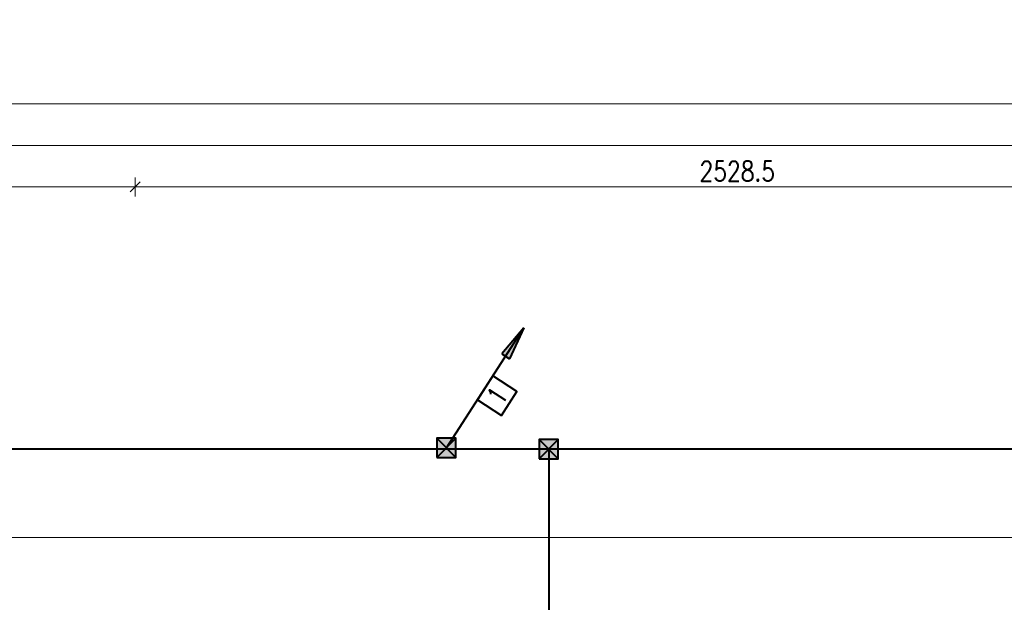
# Model space of a CAD drawing. Header units: millimetres. Extents: x -7955266 to 72030, y -46136 to 9299934.
# Tile 193 of 203: x -5026705 to -5006032, y 6631232 to 6643470. Entities that reach past the tile are written whole.
import ezdxf
from ezdxf.enums import TextEntityAlignment as Align

# ---------------------------------------------------------------- set-up
doc = ezdxf.new("R2010")
doc.units = ezdxf.units.MM
doc.header["$LTSCALE"] = 10
for name, color, linetype, lineweight in [('!XREF', 8, 'Continuous', 5), ('IE_ATRYBUTY_ BLOCK_1', 7, 'Continuous', 25), ('IE_ATRYBUTY_ BLOCK_2', 7, 'Continuous', 18), ('IE_zwody', 140, 'Continuous', 40), ('XREF_E_PRZ24002_rzut dachu$0$0-DACH-ISTN', 8, 'Continuous', 5), ('XREF_E_PRZ24002_rzut dachu$0$DO-HALA-WYMIAR', 8, 'Continuous', 5)]:
    doc.layers.add(name, color=color, linetype=linetype, lineweight=lineweight)
doc.styles.add('ROMANS', font='romans.shx', dxfattribs={"width": 0.8})
doc.styles.add('XREF_E_PRZ24002_rzut dachu$0$CP_ATTR', font='ROMANS.SHX')
doc.styles.add('XREF_E_PRZ24002_rzut dachu$0$ROMANS', font='romans.shx', dxfattribs={"width": 0.8})
doc.dimstyles.new('XREF_E_PRZ24002_rzut dachu$0$STANDARD', dxfattribs={"dimscale": 1.4, "dimtxt": 21, "dimasz": 0.5, "dimexe": 0.2, "dimexo": 0.1, "dimgap": 6, "dimtad": 1, "dimdec": 1, "dimrnd": 0.5, "dimzin": 12, "dimdsep": 46, "dimtxsty": 'XREF_E_PRZ24002_rzut dachu$0$ROMANS', "dimblk1": 'XREF_E_PRZ24002_rzut dachu$0$Q', "dimblk2": 'XREF_E_PRZ24002_rzut dachu$0$Q', "dimsah": 1, "dimcen": 0.5, "dimse1": 1, "dimse2": 1, "dimclrd": 8, "dimclre": 8, "dimclrt": 7, "dimadec": 0, "dimazin": 0, "dimtfac": 1, "dimtdec": 1, "dimtix": 1, "dimtmove": 2, "dimatfit": 3, "dimldrblk": 'XREF_E_PRZ24002_rzut dachu$0$Q', "dimfxl": 1, "dimtolj": 1, "dimtzin": 12, "dimarcsym": 0})

# ---------------------------------------------------------------- blocks, each defined once
blk = doc.blocks.new('XREF_E_PRZ24002_rzut dachu$0$Q')
for p, q in [((10.6, 10.6), (-10.6, -10.6)), ((0, 20), (0, -20))]:
    blk.add_line(p, q)
blk = doc.blocks.new('*D256')
at = {"layer": 'XREF_E_PRZ24002_rzut dachu$0$DO-HALA-WYMIAR', "color": 8, "lineweight": -2, "transparency": 16777216}
blk.add_line((-268480.7, 269001.4), (-258174.2, 269001.4), dxfattribs=at)
at = {"layer": 'XREF_E_PRZ24002_rzut dachu$0$DO-HALA-WYMIAR', "color": 8, "linetype": 'ByBlock', "lineweight": -2, "transparency": 16777216, "rotation": 180}
blk.add_blockref('XREF_E_PRZ24002_rzut dachu$0$Q', (-268481.7, 269001.4), dxfattribs=at)
at = {"layer": 'XREF_E_PRZ24002_rzut dachu$0$DO-HALA-WYMIAR', "color": 8, "linetype": 'ByBlock', "lineweight": -2, "transparency": 16777216}
blk.add_blockref('XREF_E_PRZ24002_rzut dachu$0$Q', (-258173.2, 269001.4), dxfattribs=at)
at = {"layer": 'XREF_E_PRZ24002_rzut dachu$0$DO-HALA-WYMIAR', "color": 7, "transparency": 16777216, "insert": (-263327.4, 269034.4), "char_height": 42, "attachment_point": 5, "style": 'XREF_E_PRZ24002_rzut dachu$0$ROMANS'}
blk.add_mtext('\\A1;10308.5', dxfattribs=at)
blk = doc.blocks.new('*D257')
at = {"layer": 'XREF_E_PRZ24002_rzut dachu$0$DO-HALA-WYMIAR', "color": 8, "lineweight": -2, "transparency": 16777216}
blk.add_line((-260739.7, 268914.3), (-263237.7, 268914.3), dxfattribs=at)
at = {"layer": 'XREF_E_PRZ24002_rzut dachu$0$DO-HALA-WYMIAR', "color": 8, "linetype": 'ByBlock', "lineweight": -2, "transparency": 16777216, "rotation": 180}
blk.add_blockref('XREF_E_PRZ24002_rzut dachu$0$Q', (-263238.7, 268914.3), dxfattribs=at)
at = {"layer": 'XREF_E_PRZ24002_rzut dachu$0$DO-HALA-WYMIAR', "color": 8, "linetype": 'ByBlock', "lineweight": -2, "transparency": 16777216}
blk.add_blockref('XREF_E_PRZ24002_rzut dachu$0$Q', (-260738.7, 268914.3), dxfattribs=at)
at = {"layer": 'XREF_E_PRZ24002_rzut dachu$0$DO-HALA-WYMIAR', "color": 7, "transparency": 16777216, "insert": (-261988.7, 268947.3), "char_height": 42, "attachment_point": 5, "style": 'XREF_E_PRZ24002_rzut dachu$0$ROMANS'}
blk.add_mtext('\\A1;2500', dxfattribs=at)
blk = doc.blocks.new('*D258')
at = {"layer": 'XREF_E_PRZ24002_rzut dachu$0$DO-HALA-WYMIAR', "color": 8, "lineweight": -2, "transparency": 16777216}
blk.add_line((-260737.7, 268914.3), (-258211.2, 268914.3), dxfattribs=at)
at = {"layer": 'XREF_E_PRZ24002_rzut dachu$0$DO-HALA-WYMIAR', "color": 8, "linetype": 'ByBlock', "lineweight": -2, "transparency": 16777216, "rotation": 180}
blk.add_blockref('XREF_E_PRZ24002_rzut dachu$0$Q', (-260738.7, 268914.3), dxfattribs=at)
at = {"layer": 'XREF_E_PRZ24002_rzut dachu$0$DO-HALA-WYMIAR', "color": 8, "linetype": 'ByBlock', "lineweight": -2, "transparency": 16777216}
blk.add_blockref('XREF_E_PRZ24002_rzut dachu$0$Q', (-258210.2, 268914.3), dxfattribs=at)
at = {"layer": 'XREF_E_PRZ24002_rzut dachu$0$DO-HALA-WYMIAR', "color": 7, "transparency": 16777216, "insert": (-259474.4, 268947.3), "char_height": 42, "attachment_point": 5, "style": 'XREF_E_PRZ24002_rzut dachu$0$ROMANS'}
blk.add_mtext('\\A1;2528.5', dxfattribs=at)
blk = doc.blocks.new('*D271')
at = {"layer": 'XREF_E_PRZ24002_rzut dachu$0$DO-HALA-WYMIAR', "color": 8, "lineweight": -2, "transparency": 16777216}
blk.add_line((-268497.7, 268178), (-258214.2, 268178), dxfattribs=at)
at = {"layer": 'XREF_E_PRZ24002_rzut dachu$0$DO-HALA-WYMIAR', "color": 8, "linetype": 'ByBlock', "lineweight": -2, "transparency": 16777216, "rotation": 180}
blk.add_blockref('XREF_E_PRZ24002_rzut dachu$0$Q', (-268498.7, 268178), dxfattribs=at)
at = {"layer": 'XREF_E_PRZ24002_rzut dachu$0$DO-HALA-WYMIAR', "color": 8, "linetype": 'ByBlock', "lineweight": -2, "transparency": 16777216}
blk.add_blockref('XREF_E_PRZ24002_rzut dachu$0$Q', (-258213.2, 268178), dxfattribs=at)
at = {"layer": 'XREF_E_PRZ24002_rzut dachu$0$DO-HALA-WYMIAR', "color": 7, "transparency": 16777216, "insert": (-263355.9, 268211), "char_height": 42, "attachment_point": 5, "style": 'XREF_E_PRZ24002_rzut dachu$0$ROMANS'}
blk.add_mtext('\\A1;10285.5', dxfattribs=at)
blk = doc.blocks.new('*D277')
at = {"layer": 'XREF_E_PRZ24002_rzut dachu$0$DO-HALA-WYMIAR', "color": 8, "lineweight": -2, "transparency": 16777216}
blk.add_line((-258174.2, 269088.5), (-276865.7, 269088.5), dxfattribs=at)
at = {"layer": 'XREF_E_PRZ24002_rzut dachu$0$DO-HALA-WYMIAR', "color": 8, "linetype": 'ByBlock', "lineweight": -2, "transparency": 16777216, "rotation": 180}
blk.add_blockref('XREF_E_PRZ24002_rzut dachu$0$Q', (-276866.7, 269088.5), dxfattribs=at)
at = {"layer": 'XREF_E_PRZ24002_rzut dachu$0$DO-HALA-WYMIAR', "color": 8, "linetype": 'ByBlock', "lineweight": -2, "transparency": 16777216}
blk.add_blockref('XREF_E_PRZ24002_rzut dachu$0$Q', (-258173.2, 269088.5), dxfattribs=at)
at = {"layer": 'XREF_E_PRZ24002_rzut dachu$0$DO-HALA-WYMIAR', "color": 7, "transparency": 16777216, "insert": (-267519.9, 269121.5), "char_height": 42, "attachment_point": 5, "style": 'XREF_E_PRZ24002_rzut dachu$0$ROMANS'}
blk.add_mtext('\\A1;18693.5', dxfattribs=at)
blk = doc.blocks.new('przewody_odprowadzajace')
h = blk.add_hatch(color=256)
h.dxf.hatch_style = 1
h.paths.add_polyline_path([(581, 987), (621, 962), (814, 1260)])
h.paths.add_polyline_path([(661, 936), (814, 1260), (621, 962)])
for p, q in [((0, 0), (814, 1260)), ((814, 1260), (581, 987)), ((814, 1260), (661, 936)), ((581, 987), (661, 936))]:
    blk.add_line(p, q)
blk.add_lwpolyline([(577, 341), (740, 593), (488, 756), (325, 504)], close=True)
at = {"layer": 'IE_ATRYBUTY_ BLOCK_1', "style": 'ROMANS', "width": 0.7, "flags": 8}
blk.add_attdef('TYP', text='', height=200, rotation=57.1551, dxfattribs=at).set_placement((533, 549), align=Align.MIDDLE_CENTER)
at = {"layer": 'IE_ATRYBUTY_ BLOCK_2', "style": 'ROMANS', "width": 0.6, "flags": 8}
for tag, p in [('OPIS1', (932, 919)), ('OPIS2', (932, 719))]:
    blk.add_attdef(tag, text='', height=150, dxfattribs=at).set_placement(p, align=Align.CENTER)
blk = doc.blocks.new('polaczenie_skrecane')
blk.add_hatch(color=256).paths.add_polyline_path([(-100, -100), (100, -100), (100, 100), (-100, 100)])
for p, q in [((100, -100), (-100, 100)), ((100, 100), (-100, -100))]:
    blk.add_line(p, q)
blk.add_lwpolyline([(-100, -100), (100, -100), (100, 100), (-100, 100)], close=True)
at = {"layer": 'IE_ATRYBUTY_ BLOCK_1', "style": 'ROMANS', "width": 0.7, "flags": 8}
blk.add_attdef('TYP', text='', height=200, dxfattribs=at).set_placement((0, 120), align=Align.CENTER)
at = {"layer": 'IE_ATRYBUTY_ BLOCK_2', "style": 'ROMANS', "width": 0.6, "flags": 8}
for tag, p in [('OPIS1', (0, -274)), ('OPIS2', (0, -474))]:
    blk.add_attdef(tag, text='', height=150, dxfattribs=at).set_placement(p, align=Align.CENTER)
blk = doc.blocks.new('XREF_E_PRZ24002_rzut dachu')
at = {"layer": 'XREF_E_PRZ24002_rzut dachu$0$0-DACH-ISTN', "linetype": 'ByBlock', "style": 'XREF_E_PRZ24002_rzut dachu$0$CP_ATTR', "flags": 9}
for tag, p, height, width in [('NAME', (-279644.05, 267204.19), 0.01, 3.078589), ('PRODUCER', (-279644.05, 267204.19), 0.01, 3.078589), ('PRODUCT-TYPE', (-279644.05, 267204.19), 0.01, 3.078589), ('ARTICLE', (-279644.05, 267204.19), 0.01, 3.078589), ('FLOW', (-279644.05, 267204.19), 0.01, 3.078589), ('OTHER', (-279644.05, 267204.19), 0.01, 3.078589), ('NAME', (-279398.18, 267206.19), 0.01, 2.430116), ('PRODUCER', (-279398.18, 267206.19), 0.01, 2.430116), ('PRODUCT-TYPE', (-279398.18, 267206.19), 0.01, 2.430116), ('ARTICLE', (-279398.18, 267206.19), 0.01, 2.430116), ('FLOW', (-279398.18, 267206.19), 0.01, 2.430116), ('OTHER', (-279398.18, 267206.19), 0.01, 2.430116), ('NAME', (-279880.82, 267079.33), 0.01, 0.520644), ('PRODUCER', (-279880.82, 267079.33), 0.01, 0.520644), ('PRODUCT-TYPE', (-279880.82, 267079.33), 0.01, 0.520644), ('ARTICLE', (-279880.82, 267079.33), 0.01, 0.520644), ('FLOW', (-279880.82, 267079.33), 0.01, 0.520644), ('OTHER', (-279880.82, 267079.33), 0.01, 0.520644), ('NAME', (-279828.75, 267079.33), 0.0001, 1), ('PRODUCER', (-279828.75, 267079.33), 0.0001, 1), ('PRODUCT-TYPE', (-279828.75, 267079.33), 0.0001, 1), ('ARTICLE', (-279828.75, 267079.33), 0.0001, 1), ('FLOW', (-279828.75, 267079.33), 0.0001, 1), ('OTHER', (-279828.75, 267079.33), 0.0001, 1), ('NAME', (-279558.18, 266590.11), 0.0001, 1), ('PRODUCER', (-279558.18, 266590.11), 0.0001, 1), ('PRODUCT-TYPE', (-279558.18, 266590.11), 0.0001, 1), ('ARTICLE', (-279558.18, 266590.11), 0.0001, 1), ('FLOW', (-279558.18, 266590.11), 0.0001, 1), ('OTHER', (-279558.18, 266590.11), 0.0001, 1), ('NAME', (-280739.27, 251288.91), 0.0001, 1), ('PRODUCER', (-280739.27, 251288.91), 0.0001, 1), ('PRODUCT-TYPE', (-280739.27, 251288.91), 0.0001, 1), ('ARTICLE', (-280739.27, 251288.91), 0.0001, 1), ('FLOW', (-280739.27, 251288.91), 0.0001, 1), ('OTHER', (-280739.27, 251288.91), 0.0001, 1), ('NAME', (-280605.65, 251288.91), 0.0001, 1), ('PRODUCER', (-280605.65, 251288.91), 0.0001, 1), ('PRODUCT-TYPE', (-280605.65, 251288.91), 0.0001, 1), ('ARTICLE', (-280605.65, 251288.91), 0.0001, 1), ('FLOW', (-280605.65, 251288.91), 0.0001, 1), ('OTHER', (-280605.65, 251288.91), 0.0001, 1), ('NAME', (-279957.38, 251288.91), 0.0001, 1), ('PRODUCER', (-279957.38, 251288.91), 0.0001, 1), ('PRODUCT-TYPE', (-279957.38, 251288.91), 0.0001, 1), ('ARTICLE', (-279957.38, 251288.91), 0.0001, 1), ('FLOW', (-279957.38, 251288.91), 0.0001, 1), ('OTHER', (-279957.38, 251288.91), 0.0001, 1)]:
    blk.add_attdef(tag, p, '', height=height, dxfattribs=dict(at, width=width))
for tag, p, height, rotation, width in [('PRODUCT-TYPE', (-279196.19, 267204.19), 0.0001, 180, 1), ('NAME', (-279196.19, 267204.19), 0.0001, 180, 1), ('PRODUCER', (-279196.19, 267204.19), 0.0001, 180, 1), ('ARTICLE', (-279196.19, 267204.19), 0.0001, 180, 1), ('FLOW', (-279196.19, 267204.19), 0.0001, 180, 1), ('OTHER', (-279196.19, 267204.19), 0.0001, 180, 1), ('PRODUCT-TYPE', (-279109.07, 267204.19), 0.015, 180, 0.580797), ('PRODUCER', (-279109.07, 267204.19), 0.015, 180, 0.580797), ('ARTICLE', (-279109.07, 267204.19), 0.015, 180, 0.580797), ('NAME', (-279109.07, 267204.19), 0.015, 180, 0.580797), ('FLOW', (-279109.07, 267204.19), 0.015, 180, 0.580797), ('OTHER', (-279109.07, 267204.19), 0.015, 180, 0.580797), ('NAME', (-279015.17, 267206.19), 0.0001, 180, 1), ('PRODUCER', (-279015.17, 267206.19), 0.0001, 180, 1), ('PRODUCT-TYPE', (-279015.17, 267206.19), 0.0001, 180, 1), ('ARTICLE', (-279015.17, 267206.19), 0.0001, 180, 1), ('FLOW', (-279015.17, 267206.19), 0.0001, 180, 1), ('OTHER', (-279015.17, 267206.19), 0.0001, 180, 1), ('PRODUCT-TYPE', (-278926.22, 267206.19), 0.015, 180, 0.592965), ('PRODUCER', (-278926.22, 267206.19), 0.015, 180, 0.592965), ('ARTICLE', (-278926.22, 267206.19), 0.015, 180, 0.592965), ('NAME', (-278926.22, 267206.19), 0.015, 180, 0.592965), ('FLOW', (-278926.22, 267206.19), 0.015, 180, 0.592965), ('OTHER', (-278926.22, 267206.19), 0.015, 180, 0.592965), ('NAME', (-281440.06, 251297.51), 0.0001, 135, 1), ('PRODUCER', (-281440.06, 251297.51), 0.0001, 135, 1), ('PRODUCT-TYPE', (-281440.06, 251297.51), 0.0001, 135, 1), ('ARTICLE', (-281440.06, 251297.51), 0.0001, 135, 1), ('FLOW', (-281440.06, 251297.51), 0.0001, 135, 1), ('OTHER', (-281440.06, 251297.51), 0.0001, 135, 1), ('NAME', (-281343.26, 251313.16), 0.0001, 180, 1), ('PRODUCER', (-281343.26, 251313.16), 0.0001, 180, 1), ('PRODUCT-TYPE', (-281343.26, 251313.16), 0.0001, 180, 1), ('ARTICLE', (-281343.26, 251313.16), 0.0001, 180, 1), ('FLOW', (-281343.26, 251313.16), 0.0001, 180, 1), ('OTHER', (-281343.26, 251313.16), 0.0001, 180, 1), ('NAME', (-281127.88, 251288.91), 0.0001, 180, 1), ('PRODUCER', (-281127.88, 251288.91), 0.0001, 180, 1), ('PRODUCT-TYPE', (-281127.88, 251288.91), 0.0001, 180, 1), ('ARTICLE', (-281127.88, 251288.91), 0.0001, 180, 1), ('FLOW', (-281127.88, 251288.91), 0.0001, 180, 1), ('OTHER', (-281127.88, 251288.91), 0.0001, 180, 1), ('NAME', (-281411.29, 251268.73), 0.0001, 315, 1), ('PRODUCER', (-281411.29, 251268.73), 0.0001, 315, 1), ('PRODUCT-TYPE', (-281411.29, 251268.73), 0.0001, 315, 1), ('ARTICLE', (-281411.29, 251268.73), 0.0001, 315, 1), ('FLOW', (-281411.29, 251268.73), 0.0001, 315, 1), ('OTHER', (-281411.29, 251268.73), 0.0001, 315, 1)]:
    blk.add_attdef(tag, p, '', height=height, rotation=rotation, dxfattribs=dict(at, width=width))
at = {"layer": 'XREF_E_PRZ24002_rzut dachu$0$0-DACH-ISTN', "linetype": 'ByBlock', "style": 'XREF_E_PRZ24002_rzut dachu$0$CP_ATTR', "text_generation_flag": 4, "width": 1, "flags": 9}
for tag, p, rotation in [('NAME', (-279463.18, 267141.19), 90), ('PRODUCER', (-279463.18, 267141.19), 90), ('PRODUCT-TYPE', (-279463.18, 267141.19), 90), ('ARTICLE', (-279463.18, 267141.19), 90), ('FLOW', (-279463.18, 267141.19), 90), ('OTHER', (-279463.18, 267141.19), 90), ('NAME', (-281127.88, 251288.91), 180), ('PRODUCER', (-281127.88, 251288.91), 180), ('PRODUCT-TYPE', (-281127.88, 251288.91), 180), ('ARTICLE', (-281127.88, 251288.91), 180), ('FLOW', (-281127.88, 251288.91), 180), ('OTHER', (-281127.88, 251288.91), 180)]:
    blk.add_attdef(tag, p, '', height=0.0001, rotation=rotation, dxfattribs=at)
at = {"layer": 'XREF_E_PRZ24002_rzut dachu$0$0-DACH-ISTN', "linetype": 'ByBlock', "style": 'XREF_E_PRZ24002_rzut dachu$0$CP_ATTR', "flags": 9}
for tag, p, height, rotation in [('PRODUCT-TYPE', (-279586.68, 266526.19), 0.0025, 180), ('PRODUCER', (-279586.68, 266526.19), 0.0025, 180), ('ARTICLE', (-279586.68, 266526.19), 0.0025, 180), ('NAME', (-279586.68, 266526.19), 0.0025, 180), ('FLOW', (-279586.68, 266526.19), 0.0025, 180), ('OTHER', (-279586.68, 266526.19), 0.0025, 180), ('NAME', (-281440.06, 251297.51), 0.0001, 315), ('PRODUCER', (-281440.06, 251297.51), 0.0001, 315), ('PRODUCT-TYPE', (-281440.06, 251297.51), 0.0001, 315), ('ARTICLE', (-281440.06, 251297.51), 0.0001, 315), ('FLOW', (-281440.06, 251297.51), 0.0001, 315), ('OTHER', (-281440.06, 251297.51), 0.0001, 315), ('NAME', (-281117.1, 251288.91), 0.0001, 180), ('PRODUCER', (-281117.1, 251288.91), 0.0001, 180), ('PRODUCT-TYPE', (-281117.1, 251288.91), 0.0001, 180), ('ARTICLE', (-281117.1, 251288.91), 0.0001, 180), ('FLOW', (-281117.1, 251288.91), 0.0001, 180), ('OTHER', (-281117.1, 251288.91), 0.0001, 180), ('NAME', (-280739.27, 251288.91), 0.0001, 180), ('PRODUCER', (-280739.27, 251288.91), 0.0001, 180), ('PRODUCT-TYPE', (-280739.27, 251288.91), 0.0001, 180), ('ARTICLE', (-280739.27, 251288.91), 0.0001, 180), ('FLOW', (-280739.27, 251288.91), 0.0001, 180), ('OTHER', (-280739.27, 251288.91), 0.0001, 180), ('NAME', (-279957.38, 251288.91), 0.0001, 180), ('PRODUCER', (-279957.38, 251288.91), 0.0001, 180), ('PRODUCT-TYPE', (-279957.38, 251288.91), 0.0001, 180), ('ARTICLE', (-279957.38, 251288.91), 0.0001, 180), ('FLOW', (-279957.38, 251288.91), 0.0001, 180), ('OTHER', (-279957.38, 251288.91), 0.0001, 180)]:
    blk.add_attdef(tag, p, '', height=height, rotation=rotation, dxfattribs=at)
at = {"layer": 'XREF_E_PRZ24002_rzut dachu$0$0-DACH-ISTN', "linetype": 'ByBlock', "style": 'XREF_E_PRZ24002_rzut dachu$0$CP_ATTR'}
for tag, p, height, flags in [('GROUP', (-281520.03, 251451.25), 0.00005, 1), ('NUMBER', (-281520.03, 251451.25), 0.00005, 1), ('PRODUCER', (-281520.03, 251451.25), 0.00005, 1), ('ARTICLE', (-281520.03, 251451.25), 0.00005, 1), ('PRODUCT-TYPE', (-281520.03, 251451.25), 0.00005, 1), ('ORDER-NO', (-281520.03, 251451.25), 0.00005, 1), ('CHARACTER', (-281520.03, 251451.25), 0.00005, 1), ('DN', (-281520.03, 251451.25), 0.00005, 1), ('NAME', (-281520.03, 251451.25), 0.00005, 1), ('TEMPERATURE', (-281520.03, 251451.25), 0.00005, 1), ('FLOW', (-281520.03, 251451.25), 0.00005, 1), ('POWER', (-281520.03, 251451.25), 0.00005, 1), ('VOLTAGE', (-281520.03, 251451.25), 0.00005, 1), ('WEIGHT', (-281520.03, 251451.25), 0.00005, 1), ('PN', (-281520.03, 251451.25), 0.00005, 1), ('H', (-281520.03, 251451.25), 0.00005, 1), ('VAL', (-281520.03, 251451.25), 0.00005, 1), ('NAME', (-281343.26, 251313.16), 0.0001, 9), ('PRODUCER', (-281343.26, 251313.16), 0.0001, 9), ('PRODUCT-TYPE', (-281343.26, 251313.16), 0.0001, 9), ('ARTICLE', (-281343.26, 251313.16), 0.0001, 9), ('FLOW', (-281343.26, 251313.16), 0.0001, 9), ('OTHER', (-281343.26, 251313.16), 0.0001, 9), ('NAME', (-281127.88, 251288.91), 0.0001, 9), ('PRODUCER', (-281127.88, 251288.91), 0.0001, 9), ('PRODUCT-TYPE', (-281127.88, 251288.91), 0.0001, 9), ('ARTICLE', (-281127.88, 251288.91), 0.0001, 9), ('FLOW', (-281127.88, 251288.91), 0.0001, 9), ('OTHER', (-281127.88, 251288.91), 0.0001, 9), ('NAME', (-280750.05, 251288.91), 0.0001, 9), ('PRODUCER', (-280750.05, 251288.91), 0.0001, 9), ('PRODUCT-TYPE', (-280750.05, 251288.91), 0.0001, 9), ('ARTICLE', (-280750.05, 251288.91), 0.0001, 9), ('FLOW', (-280750.05, 251288.91), 0.0001, 9), ('OTHER', (-280750.05, 251288.91), 0.0001, 9), ('NAME', (-280647.27, 251288.91), 0.0001, 9), ('PRODUCER', (-280647.27, 251288.91), 0.0001, 9), ('PRODUCT-TYPE', (-280647.27, 251288.91), 0.0001, 9), ('ARTICLE', (-280647.27, 251288.91), 0.0001, 9), ('FLOW', (-280647.27, 251288.91), 0.0001, 9), ('OTHER', (-280647.27, 251288.91), 0.0001, 9), ('NAME', (-281393.61, 251261.41), 0.0001, 9), ('PRODUCER', (-281393.61, 251261.41), 0.0001, 9), ('PRODUCT-TYPE', (-281393.61, 251261.41), 0.0001, 9), ('ARTICLE', (-281393.61, 251261.41), 0.0001, 9), ('FLOW', (-281393.61, 251261.41), 0.0001, 9), ('OTHER', (-281393.61, 251261.41), 0.0001, 9), ('GROUP', (-281345.5, 250753.98), 0.00005, 1), ('NUMBER', (-281345.5, 250753.98), 0.00005, 1), ('PRODUCER', (-281345.5, 250753.98), 0.00005, 1), ('ARTICLE', (-281345.5, 250753.98), 0.00005, 1), ('PRODUCT-TYPE', (-281345.5, 250753.98), 0.00005, 1), ('ORDER-NO', (-281345.5, 250753.98), 0.00005, 1), ('CHARACTER', (-281345.5, 250753.98), 0.00005, 1), ('DN', (-281345.5, 250753.98), 0.00005, 1), ('NAME', (-281345.5, 250753.98), 0.00005, 1), ('TEMPERATURE', (-281345.5, 250753.98), 0.00005, 1), ('FLOW', (-281345.5, 250753.98), 0.00005, 1), ('POWER', (-281345.5, 250753.98), 0.00005, 1), ('VOLTAGE', (-281345.5, 250753.98), 0.00005, 1), ('WEIGHT', (-281345.5, 250753.98), 0.00005, 1), ('PN', (-281345.5, 250753.98), 0.00005, 1), ('H', (-281345.5, 250753.98), 0.00005, 1), ('VAL', (-281345.5, 250753.98), 0.00005, 1)]:
    blk.add_attdef(tag, p, '', height=height, dxfattribs=dict(at, flags=flags))
at = {"layer": 'XREF_E_PRZ24002_rzut dachu$0$0-DACH-ISTN', "linetype": 'ByBlock', "style": 'XREF_E_PRZ24002_rzut dachu$0$CP_ATTR', "text_generation_flag": 4, "width": 1, "flags": 9}
for tag in ['NAME', 'PRODUCER', 'PRODUCT-TYPE', 'ARTICLE', 'FLOW', 'OTHER']:
    blk.add_attdef(tag, (-280739.27, 251288.91), '', height=0.0001, dxfattribs=at)
at = {"layer": 'XREF_E_PRZ24002_rzut dachu$0$0-DACH-ISTN', "linetype": 'ByBlock', "style": 'XREF_E_PRZ24002_rzut dachu$0$CP_ATTR', "flags": 9}
for tag, p in [('GROUP', (-280584.33, 251288.18)), ('ARTICLE', (-280584.33, 251288.17)), ('PRODUCT-TYPE', (-280584.33, 251288.17)), ('ORDER-NO', (-280584.33, 251288.16)), ('PRODUCER', (-280584.33, 251288.16)), ('NAME', (-280584.32, 251288.18)), ('NUMBER', (-280584.33, 251288.18)), ('TEMPERATURE', (-280584.31, 251288.18)), ('FLOW', (-280584.31, 251288.18)), ('CHARACTER', (-280584.31, 251288.17)), ('POWER', (-280584.31, 251288.16)), ('VOLTAGE', (-280584.31, 251288.16)), ('PN', (-280584.3, 251288.18)), ('OTHER', (-280584.3, 251288.18)), ('DN', (-280584.3, 251288.17))]:
    blk.add_attdef(tag, text='', height=0.002, dxfattribs=at).set_placement(p, align=Align.MIDDLE_LEFT)
at = {"layer": 'XREF_E_PRZ24002_rzut dachu$0$0-DACH-ISTN', "linetype": 'ByBlock', "style": 'XREF_E_PRZ24002_rzut dachu$0$CP_ATTR', "width": 1, "flags": 9}
for tag, height, p in [('GROUP', 0.00158, (-279928.78, 251288.33)), ('ARTICLE', 0.00158, (-279928.78, 251288.33)), ('PRODUCT-TYPE', 0.00158, (-279928.78, 251288.33)), ('ORDER-NO', 0.00157, (-279928.78, 251288.32)), ('PRODUCER', 0.00158, (-279928.78, 251288.32)), ('NAME', 0.00158, (-279928.77, 251288.34)), ('NUMBER', 0.00158, (-279928.78, 251288.34)), ('TEMPERATURE', 0.00158, (-279928.77, 251288.34)), ('OTHER', 0.00158, (-279928.76, 251288.34)), ('CHARACTER', 0.00158, (-279928.76, 251288.33)), ('FLOW', 0.00158, (-279928.76, 251288.33)), ('POWER', 0.00158, (-279928.76, 251288.32)), ('VOLTAGE', 0.00158, (-279928.76, 251288.32)), ('DN', 0.00158, (-279928.75, 251288.33)), ('PN', 0.00158, (-279928.75, 251288.33))]:
    blk.add_attdef(tag, text='', height=height, dxfattribs=at).set_placement(p, align=Align.MIDDLE_LEFT)
at = {"layer": 'XREF_E_PRZ24002_rzut dachu$0$DO-HALA-WYMIAR'}
for base, p1, p2, picture, middle in [((-276866.68, 269088.51), (-258173.18, 268549.64, 0), (-276866.68, 267647.25, 0), '*D277', (-267519.93, 269121.51)), ((-258173.18, 269001.42, 0), (-268481.68, 268736.7, 0), (-258173.18, 268549.64, 0), '*D256', (-263327.43, 269034.42, 0)), ((-263238.68, 268914.33, 0), (-260738.68, 268634.06, 0), (-263238.68, 268600.81, 0), '*D257', (-261988.68, 268947.33, 0)), ((-258210.18, 268914.33, 0), (-260738.68, 268634.06, 0), (-258210.18, 268634.06, 0), '*D258', (-259474.43, 268947.33, 0)), ((-258213.18, 268178), (-268498.68, 268363.33, 0), (-258213.18, 268178.7, 0), '*D271', (-263355.93, 268211))]:
    dim = blk.add_linear_dim(base=base, p1=p1, p2=p2, dimstyle='XREF_E_PRZ24002_rzut dachu$0$STANDARD', override={"dimscale": 2}, dxfattribs=at)
    dim.commit()
    dim.dimension.update_dxf_attribs({"geometry": picture, "text_midpoint": middle})

msp = doc.modelspace()

# ---------------------------------------------------------------- linework, layer by layer
at = {"layer": 'IE_zwody'}
for p, q in [((-4999021, 6634448), (-5101421, 6634448, 0)), ((-5015598, 6634448, 0), (-5015598, 6455618, 0))]:
    msp.add_line(p, q, dxfattribs=at)

# ---------------------------------------------------------------- block references
at = {"layer": '!XREF', "xscale": 10, "yscale": 10, "zscale": 10}
msp.add_blockref('XREF_E_PRZ24002_rzut dachu', (-2416894, 3950814, 0), dxfattribs=at)
at = {"layer": 'IE_zwody'}
ref = msp.add_blockref('przewody_odprowadzajace', (-5017746, 6634477), dxfattribs=dict(at, xscale=2, yscale=2))
ref.add_attrib('TYP', '1', dxfattribs={"layer": 'IE_ATRYBUTY_ BLOCK_1', "height": 400, "rotation": 57.1551, "style": 'ROMANS', "width": 0.7}).set_placement((-5016680, 6635575), align=Align.MIDDLE_CENTER)
at = {"layer": 'IE_zwody', "linetype": 'Continuous', "ltscale": 20, "xscale": 2, "yscale": 2, "zscale": 2}
for p in [(-5017746, 6634477), (-5015597, 6634449, 0)]:
    msp.add_blockref('polaczenie_skrecane', p, dxfattribs=at)

doc.saveas('drawing.dxf')
